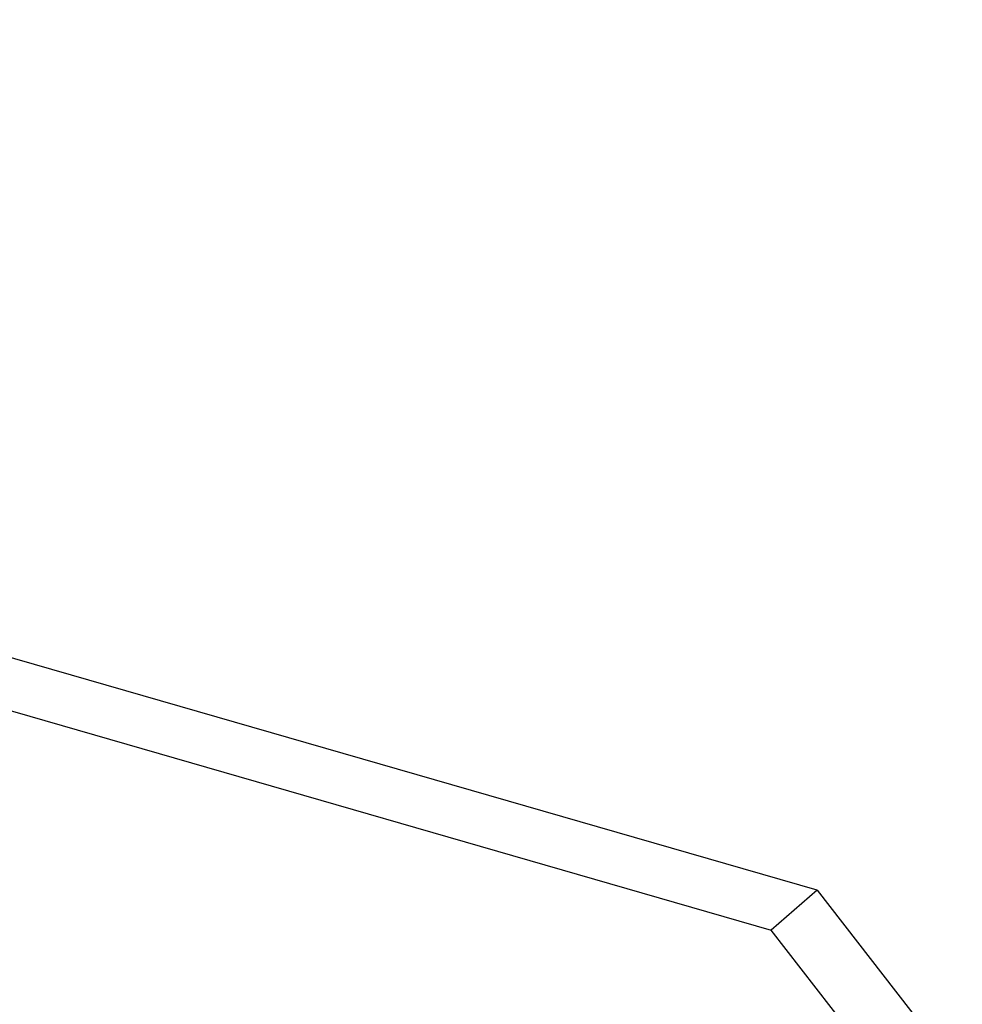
# Model space of a CAD drawing. Header units: millimetres. Extents: x 0 to 210, y 0 to 297.
# Tile 31 of 32: x 121 to 130, y 228 to 237. Entities that reach past the tile are written whole.
import ezdxf

# ---------------------------------------------------------------- set-up
doc = ezdxf.new("R2010")
doc.units = ezdxf.units.MM
doc.header["$LTSCALE"] = 19.36
doc.layers.get('0').update_dxf_attribs({"linetype": 'CONTINUOUS'})

msp = doc.modelspace()

# ---------------------------------------------------------------- linework, layer by layer
at = {"color": 7, "linetype": 'CONTINUOUS'}
for p, q in [((128.474484, 229.391993), (70.883795, 246.016993)), ((70.471295, 245.659757), (128.061984, 229.034757)), ((128.474484, 229.391993), (128.061984, 229.034757)), ((128.474484, 229.391993), (129.773522, 227.717955)), ((129.361022, 227.360719), (128.061984, 229.034757))]:
    msp.add_line(p, q, dxfattribs=at)

doc.saveas('drawing.dxf')
